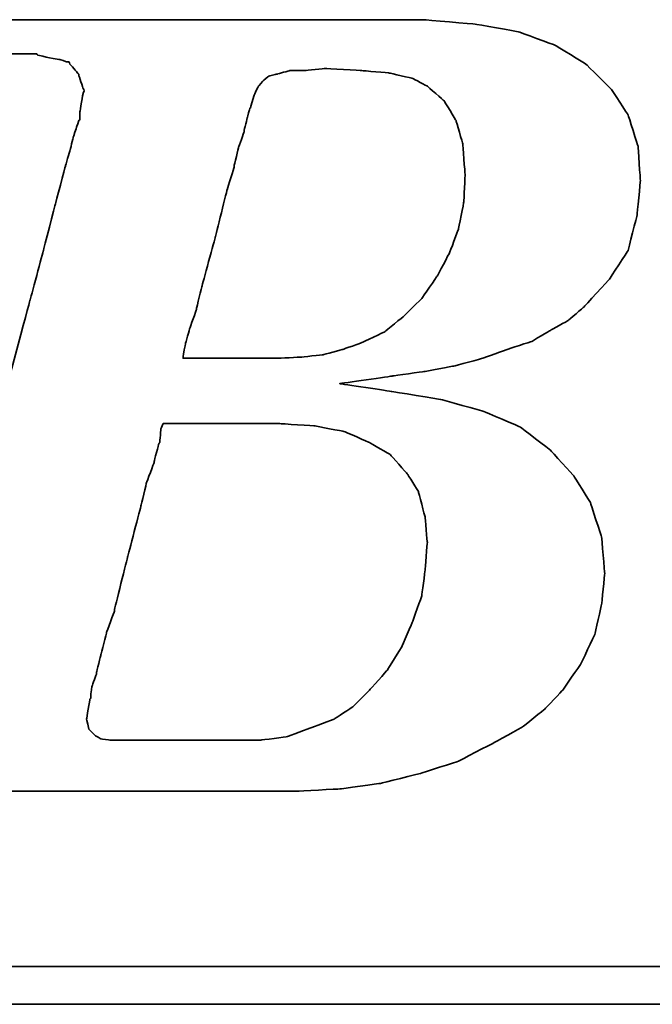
# Model space of a CAD drawing. Header units: millimetres. Extents: x 342 to 649, y 362 to 465.
# Tile 33 of 51: x 552.21 to 555.95, y 392.15 to 397.98. Entities that reach past the tile are written whole.
import ezdxf

# ---------------------------------------------------------------- set-up
doc = ezdxf.new("R2010")
doc.units = ezdxf.units.MM
doc.header["$LTSCALE"] = 0.15
doc.layers.add('DIM', color=4, linetype='CONTINUOUS')
doc.layers.add('layer 1', color=7, linetype='CONTINUOUS')

# ---------------------------------------------------------------- blocks, each defined once
blk = doc.blocks.new('TBI MOTION logo(完整正式版)')
at = {"layer": 'layer 1', "color": 22, "lineweight": 35}
for points, knots in [([(-64.65375, -6.86375), (-64.65375, -6.86375), (-64.84375, -7.29625), (-64.84375, -7.29625), (-64.84375, -7.29625), (-64.84375, -7.29625), (-64.86875, -7.34375), (-64.86875, -7.34375), (-64.86875, -7.34375), (-64.86875, -7.34375), (-64.86875, -7.36875), (-64.86875, -7.36875), (-64.86875, -7.36875), (-64.86875, -7.36875), (-65.15375, -7.65375), (-65.15375, -7.65375), (-65.15375, -7.65375), (-65.15375, -7.65375), (-65.17875, -7.65375), (-65.17875, -7.65375), (-65.17875, -7.65375), (-65.17875, -7.65375), (-65.20375, -7.67875), (-65.20375, -7.67875), (-65.20375, -7.67875), (-65.20375, -7.67875), (-65.58875, -7.87125), (-65.58875, -7.87125), (-65.58875, -7.87125), (-65.58875, -7.87125), (-65.63375, -7.87125), (-65.63375, -7.87125), (-65.63375, -7.87125), (-65.63375, -7.87125), (-65.65875, -7.89375), (-65.65875, -7.89375), (-65.65875, -7.89375), (-65.65875, -7.89375), (-66.09375, -7.94375), (-66.09375, -7.94375), (-66.09375, -7.94375), (-66.09375, -7.94375), (-66.11375, -7.94375), (-66.11375, -7.94375), (-66.11375, -7.94375), (-66.11375, -7.94375), (-66.16375, -7.94375), (-66.16375, -7.94375), (-66.16375, -7.94375), (-66.16375, -7.94375), (-66.30875, -7.94375), (-66.30875, -7.94375), (-66.30875, -7.94375), (-66.30875, -7.94375), (-66.69375, -7.94375), (-66.69375, -7.94375), (-66.69375, -7.94375), (-66.69375, -7.94375), (-67.07375, -7.94375), (-67.07375, -7.94375), (-67.07375, -7.94375), (-67.07375, -7.94375), (-67.12375, -7.94375), (-67.12375, -7.94375), (-67.12375, -7.94375), (-67.12375, -7.94375), (-67.12375, -7.96625), (-67.12375, -7.96625), (-67.12375, -7.96625), (-67.12375, -7.96625), (-67.14875, -7.99125), (-67.14875, -7.99125), (-67.14875, -7.99125), (-67.14875, -7.99125), (-67.24375, -8.34875), (-67.24375, -8.34875), (-67.24375, -8.34875), (-67.24375, -8.34875), (-67.31375, -8.68625), (-67.31375, -8.68625), (-67.31375, -8.68625), (-67.31375, -8.68625), (-67.26875, -8.68625), (-67.26875, -8.68625), (-67.26875, -8.68625), (-67.26875, -8.68625), (-67.07375, -8.68625), (-67.07375, -8.68625), (-67.07375, -8.68625), (-67.07375, -8.68625), (-66.54875, -8.68625), (-66.54875, -8.68625), (-66.54875, -8.68625), (-66.54875, -8.68625), (-65.82625, -8.68625), (-65.82625, -8.68625), (-65.82625, -8.68625), (-65.82625, -8.68625), (-65.01375, -8.68625), (-65.01375, -8.68625), (-65.01375, -8.68625), (-65.01375, -8.68625), (-64.05375, -8.68625), (-64.05375, -8.68625), (-64.05375, -8.68625), (-64.05375, -8.68625), (-62.08375, -8.68625), (-62.08375, -8.68625), (-62.08375, -8.68625), (-62.08375, -8.68625), (-60.06875, -8.68625), (-60.06875, -8.68625), (-60.06875, -8.68625), (-60.06875, -8.68625), (-59.10875, -8.68625), (-59.10875, -8.68625), (-59.10875, -8.68625), (-59.10875, -8.68625), (-58.29375, -8.68625), (-58.29375, -8.68625), (-58.29375, -8.68625), (-58.29375, -8.68625), (-57.57375, -8.68625), (-57.57375, -8.68625), (-57.57375, -8.68625), (-57.57375, -8.68625), (-57.04875, -8.68625), (-57.04875, -8.68625), (-57.04875, -8.68625), (-57.04875, -8.68625), (-56.85375, -8.68625), (-56.85375, -8.68625), (-56.85375, -8.68625), (-56.85375, -8.68625), (-56.70875, -8.68625), (-56.70875, -8.68625), (-56.70875, -8.68625), (-56.70875, -8.68625), (-56.61375, -8.68625), (-56.61375, -8.68625), (-56.61375, -8.68625), (-56.61375, -8.68625), (-56.56875, -8.68625), (-56.56875, -8.68625), (-56.56875, -8.68625), (-56.56875, -8.68625), (-55.65375, -8.63875), (-55.65375, -8.63875), (-55.65375, -8.63875), (-55.65375, -8.63875), (-54.76875, -8.51875), (-54.76875, -8.51875), (-54.76875, -8.51875), (-54.76875, -8.51875), (-53.90375, -8.30375), (-53.90375, -8.30375), (-53.90375, -8.30375), (-53.90375, -8.30375), (-53.08875, -8.03875), (-53.08875, -8.03875), (-53.08875, -8.03875), (-53.08875, -8.03875), (-52.34375, -7.65375), (-52.34375, -7.65375), (-52.34375, -7.65375), (-52.34375, -7.65375), (-51.69875, -7.29625), (-51.69875, -7.29625), (-51.69875, -7.29625), (-51.69875, -7.29625), (-51.21875, -6.91125), (-51.21875, -6.91125), (-51.21875, -6.91125), (-51.21875, -6.91125), (-50.83375, -6.50375), (-50.83375, -6.50375), (-50.83375, -6.50375), (-50.83375, -6.50375), (-50.44875, -5.94875), (-50.44875, -5.94875), (-50.44875, -5.94875), (-50.44875, -5.94875), (-50.13875, -5.30375), (-50.13875, -5.30375), (-50.13875, -5.30375), (-50.13875, -5.30375), (-49.99375, -4.65375), (-49.99375, -4.65375), (-49.99375, -4.65375), (-49.99375, -4.65375), (-49.92375, -3.98375), (-49.92375, -3.98375), (-49.92375, -3.98375), (-49.92375, -3.98375), (-49.99375, -3.19374), (-49.99375, -3.19374), (-49.99375, -3.19374), (-49.99375, -3.19374), (-50.23374, -2.44874), (-50.23374, -2.44874), (-50.23374, -2.44874), (-50.23374, -2.44874), (-50.59375, -1.87374), (-50.59375, -1.87374), (-50.59375, -1.87374), (-50.59375, -1.87374), (-51.09875, -1.31874), (-51.09875, -1.31874), (-51.09875, -1.31874), (-51.09875, -1.31874), (-51.74375, -0.81875), (-51.74375, -0.81875), (-51.74375, -0.81875), (-51.74375, -0.81875), (-52.53875, -0.48125), (-52.53875, -0.48125), (-52.53875, -0.48125), (-52.53875, -0.48125), (-53.47375, -0.21875), (-53.47375, -0.21875), (-53.47375, -0.21875), (-53.47375, -0.21875), (-54.52875, -0.04874), (-54.52875, -0.04874), (-54.52875, -0.04874), (-54.52875, -0.04874), (-55.65375, 0.12125), (-55.65375, 0.12125), (-55.65375, 0.12125), (-55.65375, 0.12125), (-54.50375, 0.28624), (-54.50375, 0.28624), (-54.50375, 0.28624), (-54.50375, 0.28624), (-53.83375, 0.38124), (-53.83375, 0.38124), (-53.83375, 0.38124), (-53.83375, 0.38124), (-53.18375, 0.50125), (-53.18375, 0.50125), (-53.18375, 0.50125), (-53.18375, 0.50125), (-52.55875, 0.66874), (-52.55875, 0.66874), (-52.55875, 0.66874), (-52.55875, 0.66874), (-52.03375, 0.86124), (-52.03375, 0.86124), (-52.03375, 0.86124), (-52.03375, 0.86124), (-51.50374, 1.03124), (-51.50374, 1.03124), (-51.50374, 1.03124), (-51.50374, 1.03124), (-51.09875, 1.27125), (-51.09875, 1.27125), (-51.09875, 1.27125), (-51.09875, 1.27125), (-50.71375, 1.48624), (-50.71375, 1.48624), (-50.71375, 1.48624), (-50.71375, 1.48624), (-50.37625, 1.77625), (-50.37625, 1.77625), (-50.37625, 1.77625), (-50.37625, 1.77625), (-49.82375, 2.37625), (-49.82375, 2.37625), (-49.82375, 2.37625), (-49.82375, 2.37625), (-49.41875, 2.99625), (-49.41875, 2.99625), (-49.41875, 2.99625), (-49.41875, 2.99625), (-49.22375, 3.76625), (-49.22375, 3.76625), (-49.22375, 3.76625), (-49.22375, 3.76625), (-49.15375, 4.50874), (-49.15375, 4.50874), (-49.15375, 4.50874), (-49.15375, 4.50874), (-49.20375, 5.25125), (-49.20375, 5.25125), (-49.20375, 5.25125), (-49.20375, 5.25125), (-49.41875, 5.92625), (-49.41875, 5.92625), (-49.41875, 5.92625), (-49.41875, 5.92625), (-49.77875, 6.47625), (-49.77875, 6.47625), (-49.77875, 6.47625), (-49.77875, 6.47625), (-50.33125, 7.02624), (-50.33125, 7.02624), (-50.33125, 7.02624), (-50.33125, 7.02624), (-51.00125, 7.43625), (-51.00125, 7.43625), (-51.00125, 7.43625), (-51.00125, 7.43625), (-51.79375, 7.72625), (-51.79375, 7.72625), (-51.79375, 7.72625), (-51.79375, 7.72625), (-52.72875, 7.89124), (-52.72875, 7.89124), (-52.72875, 7.89124), (-52.72875, 7.89124), (-53.83375, 7.98625), (-53.83375, 7.98625), (-53.83375, 7.98625), (-53.83375, 7.98625), (-53.92875, 7.98625), (-53.92875, 7.98625), (-53.92875, 7.98625), (-53.92875, 7.98625), (-54.26375, 7.98625), (-54.26375, 7.98625), (-54.26375, 7.98625), (-54.26375, 7.98625), (-54.74375, 7.98625), (-54.74375, 7.98625), (-54.74375, 7.98625), (-54.74375, 7.98625), (-55.36875, 7.98625), (-55.36875, 7.98625), (-55.36875, 7.98625), (-55.36875, 7.98625), (-56.13375, 7.98625), (-56.13375, 7.98625), (-56.13375, 7.98625), (-56.13375, 7.98625), (-56.94875, 7.98625), (-56.94875, 7.98625), (-56.94875, 7.98625), (-56.94875, 7.98625), (-58.77625, 7.98625), (-58.77625, 7.98625), (-58.77625, 7.98625), (-58.77625, 7.98625), (-60.59875, 7.98625), (-60.59875, 7.98625), (-60.59875, 7.98625), (-60.59875, 7.98625), (-61.41375, 7.98625), (-61.41375, 7.98625), (-61.41375, 7.98625), (-61.41375, 7.98625), (-62.17875, 7.98625), (-62.17875, 7.98625), (-62.17875, 7.98625), (-62.17875, 7.98625), (-62.80375, 7.98625), (-62.80375, 7.98625), (-62.80375, 7.98625), (-62.80375, 7.98625), (-63.30625, 7.98625), (-63.30625, 7.98625), (-63.30625, 7.98625), (-63.30625, 7.98625), (-63.57375, 7.98625), (-63.57375, 7.98625), (-63.57375, 7.98625), (-63.57375, 7.98625), (-63.57375, 7.96375), (-63.57375, 7.96375), (-63.57375, 7.96375), (-63.57375, 7.96375), (-63.59875, 7.94125), (-63.59875, 7.94125), (-63.59875, 7.94125), (-63.59875, 7.94125), (-63.69375, 7.55625), (-63.69375, 7.55625), (-63.69375, 7.55625), (-63.69375, 7.55625), (-63.76375, 7.24624), (-63.76375, 7.24624), (-63.76375, 7.24624), (-63.76375, 7.24624), (-63.23875, 7.24624), (-63.23875, 7.24624), (-63.23875, 7.24624), (-63.23875, 7.24624), (-62.75875, 7.24624), (-62.75875, 7.24624), (-62.75875, 7.24624), (-62.75875, 7.24624), (-62.61125, 7.24624), (-62.61125, 7.24624), (-62.61125, 7.24624), (-62.61125, 7.24624), (-62.56625, 7.24624), (-62.56625, 7.24624), (-62.56625, 7.24624), (-62.56625, 7.24624), (-62.22875, 7.24624), (-62.22875, 7.24624), (-62.22875, 7.24624), (-62.22875, 7.24624), (-62.20375, 7.24624), (-62.20375, 7.24624), (-62.20375, 7.24624), (-62.20375, 7.24624), (-62.17875, 7.21875), (-62.17875, 7.21875), (-62.17875, 7.21875), (-62.17875, 7.21875), (-61.96375, 7.17125), (-61.96375, 7.17125), (-61.96375, 7.17125), (-61.96375, 7.17125), (-61.72375, 7.12624), (-61.72375, 7.12624), (-61.72375, 7.12624), (-61.72375, 7.12624), (-61.70375, 7.12624), (-61.70375, 7.12624), (-61.70375, 7.12624), (-61.70375, 7.12624), (-61.55875, 7.07624), (-61.55875, 7.07624), (-61.55875, 7.07624), (-61.55875, 7.07624), (-61.50875, 7.07624), (-61.50875, 7.07624), (-61.50875, 7.07624), (-61.50875, 7.07624), (-61.48375, 7.02624), (-61.48375, 7.02624), (-61.48375, 7.02624), (-61.48375, 7.02624), (-61.31875, 6.83375), (-61.31875, 6.83375), (-61.31875, 6.83375), (-61.31875, 6.83375), (-61.29375, 6.81125), (-61.29375, 6.81125), (-61.29375, 6.81125), (-61.29375, 6.81125), (-61.29375, 6.78625), (-61.29375, 6.78625), (-61.29375, 6.78625), (-61.29375, 6.78625), (-61.19875, 6.50124), (-61.19875, 6.50124), (-61.19875, 6.50124), (-61.19875, 6.50124), (-61.17375, 6.45124), (-61.17375, 6.45124), (-61.17375, 6.45124), (-61.17375, 6.45124), (-61.19875, 6.40625), (-61.19875, 6.40625), (-61.19875, 6.40625), (-61.19875, 6.40625), (-61.26875, 5.99624), (-61.26875, 5.99624), (-61.26875, 5.99624), (-61.26875, 5.99624), (-61.26875, 5.85125), (-61.26875, 5.85125), (-61.26875, 5.85125), (-61.26875, 5.85125), (-61.26875, 5.82625), (-61.26875, 5.82625), (-61.26875, 5.82625), (-61.26875, 5.82625), (-61.29375, 5.80625), (-61.29375, 5.80625), (-61.29375, 5.80625), (-61.29375, 5.80625), (-61.34125, 5.66125), (-61.34125, 5.66125), (-61.34125, 5.66125), (-61.34125, 5.66125), (-61.41375, 5.44625), (-61.41375, 5.44625), (-61.41375, 5.44625), (-61.41375, 5.44625), (-61.48375, 5.15625), (-61.48375, 5.15625), (-61.48375, 5.15625), (-61.48375, 5.15625), (-61.58375, 4.82124), (-61.58375, 4.82124), (-61.58375, 4.82124), (-61.58375, 4.82124), (-61.79875, 4.00375), (-61.79875, 4.00375), (-61.79875, 4.00375), (-61.79875, 4.00375), (-62.05875, 2.99625), (-62.05875, 2.99625), (-62.05875, 2.99625), (-62.05875, 2.99625), (-62.34875, 1.91625), (-62.34875, 1.91625), (-62.34875, 1.91625), (-62.34875, 1.91625), (-62.97375, -0.41124), (-62.97375, -0.41124), (-62.97375, -0.41124), (-62.97375, -0.41124), (-63.59875, -2.75875), (-63.59875, -2.75875), (-63.59875, -2.75875), (-63.59875, -2.75875), (-63.88375, -3.86374), (-63.88375, -3.86374), (-63.88375, -3.86374), (-63.88375, -3.86374), (-64.14875, -4.82374), (-64.14875, -4.82374), (-64.14875, -4.82374), (-64.14875, -4.82374), (-64.36375, -5.64125), (-64.36375, -5.64125), (-64.36375, -5.64125), (-64.36375, -5.64125), (-64.43625, -5.97625), (-64.43625, -5.97625), (-64.43625, -5.97625), (-64.43625, -5.97625), (-64.50875, -6.28625), (-64.50875, -6.28625), (-64.50875, -6.28625), (-64.50875, -6.28625), (-64.50875, -6.30875), (-64.50875, -6.30875), (-64.50875, -6.30875), (-64.50875, -6.30875), (-64.57875, -6.50375), (-64.57875, -6.50375), (-64.57875, -6.50375), (-64.57875, -6.50375), (-64.62875, -6.69625), (-64.62875, -6.69625), (-64.62875, -6.69625), (-64.62875, -6.69625), (-64.62875, -6.76875), (-64.62875, -6.76875), (-64.62875, -6.76875), (-64.62875, -6.76875), (-64.62875, -6.81375), (-64.62875, -6.81375), (-64.62875, -6.81375), (-64.62875, -6.81375), (-64.62875, -6.83875), (-64.62875, -6.83875), (-64.62875, -6.83875), (-64.62875, -6.83875), (-64.65375, -6.86375), (-64.65375, -6.86375)], [0, 0, 0, 0, 0.00719424, 0.00719424, 0.00719424, 0.00719425, 0.01438849, 0.01438849, 0.01438849, 0.0143885, 0.02158273, 0.02158273, 0.02158273, 0.02158274, 0.02877698, 0.02877698, 0.02877698, 0.02877699, 0.03597122, 0.03597122, 0.03597122, 0.03597123, 0.04316547, 0.04316547, 0.04316547, 0.04316548, 0.05035971, 0.05035971, 0.05035971, 0.05035972, 0.05755396, 0.05755396, 0.05755396, 0.05755397, 0.0647482, 0.0647482, 0.0647482, 0.06474821, 0.07194245, 0.07194245, 0.07194245, 0.07194246, 0.07913669, 0.07913669, 0.07913669, 0.0791367, 0.08633094, 0.08633094, 0.08633094, 0.08633095, 0.09352518, 0.09352518, 0.09352518, 0.09352519, 0.10071942, 0.10071942, 0.10071942, 0.10071943, 0.10791367, 0.10791367, 0.10791367, 0.10791368, 0.11510791, 0.11510791, 0.11510791, 0.11510792, 0.12230216, 0.12230216, 0.12230216, 0.12230217, 0.1294964, 0.1294964, 0.1294964, 0.12949641, 0.13669065, 0.13669065, 0.13669065, 0.13669066, 0.14388489, 0.14388489, 0.14388489, 0.1438849, 0.15107914, 0.15107914, 0.15107914, 0.15107915, 0.15827338, 0.15827338, 0.15827338, 0.15827339, 0.16546763, 0.16546763, 0.16546763, 0.16546764, 0.17266187, 0.17266187, 0.17266187, 0.17266188, 0.17985612, 0.17985612, 0.17985612, 0.17985613, 0.18705036, 0.18705036, 0.18705036, 0.18705037, 0.1942446, 0.1942446, 0.1942446, 0.19424461, 0.20143885, 0.20143885, 0.20143885, 0.20143886, 0.20863309, 0.20863309, 0.20863309, 0.2086331, 0.21582734, 0.21582734, 0.21582734, 0.21582735, 0.22302158, 0.22302158, 0.22302158, 0.22302159, 0.23021583, 0.23021583, 0.23021583, 0.23021584, 0.23741007, 0.23741007, 0.23741007, 0.23741008, 0.24460432, 0.24460432, 0.24460432, 0.24460433, 0.25179856, 0.25179856, 0.25179856, 0.25179857, 0.25899281, 0.25899281, 0.25899281, 0.25899282, 0.26618705, 0.26618705, 0.26618705, 0.26618706, 0.27338129, 0.27338129, 0.27338129, 0.2733813, 0.28057554, 0.28057554, 0.28057554, 0.28057555, 0.28776978, 0.28776978, 0.28776978, 0.28776979, 0.29496403, 0.29496403, 0.29496403, 0.29496404, 0.30215827, 0.30215827, 0.30215827, 0.30215828, 0.30935252, 0.30935252, 0.30935252, 0.30935253, 0.31654676, 0.31654676, 0.31654676, 0.31654677, 0.32374101, 0.32374101, 0.32374101, 0.32374102, 0.33093525, 0.33093525, 0.33093525, 0.33093526, 0.3381295, 0.3381295, 0.3381295, 0.33812951, 0.34532374, 0.34532374, 0.34532374, 0.34532375, 0.35251799, 0.35251799, 0.35251799, 0.352518, 0.35971223, 0.35971223, 0.35971223, 0.35971224, 0.36690647, 0.36690647, 0.36690647, 0.36690648, 0.37410072, 0.37410072, 0.37410072, 0.37410073, 0.38129496, 0.38129496, 0.38129496, 0.38129497, 0.38848921, 0.38848921, 0.38848921, 0.38848922, 0.39568345, 0.39568345, 0.39568345, 0.39568346, 0.4028777, 0.4028777, 0.4028777, 0.40287771, 0.41007194, 0.41007194, 0.41007194, 0.41007195, 0.41726619, 0.41726619, 0.41726619, 0.4172662, 0.42446043, 0.42446043, 0.42446043, 0.42446044, 0.43165468, 0.43165468, 0.43165468, 0.43165469, 0.43884892, 0.43884892, 0.43884892, 0.43884893, 0.44604317, 0.44604317, 0.44604317, 0.44604318, 0.45323741, 0.45323741, 0.45323741, 0.45323742, 0.46043165, 0.46043165, 0.46043165, 0.46043166, 0.4676259, 0.4676259, 0.4676259, 0.46762591, 0.47482014, 0.47482014, 0.47482014, 0.47482015, 0.48201439, 0.48201439, 0.48201439, 0.4820144, 0.48920863, 0.48920863, 0.48920863, 0.48920864, 0.49640288, 0.49640288, 0.49640288, 0.49640289, 0.50359712, 0.50359712, 0.50359712, 0.50359713, 0.51079137, 0.51079137, 0.51079137, 0.51079138, 0.51798561, 0.51798561, 0.51798561, 0.51798562, 0.52517986, 0.52517986, 0.52517986, 0.52517987, 0.5323741, 0.5323741, 0.5323741, 0.53237411, 0.53956835, 0.53956835, 0.53956835, 0.53956836, 0.54676259, 0.54676259, 0.54676259, 0.5467626, 0.55395683, 0.55395683, 0.55395683, 0.55395684, 0.56115108, 0.56115108, 0.56115108, 0.56115109, 0.56834532, 0.56834532, 0.56834532, 0.56834533, 0.57553957, 0.57553957, 0.57553957, 0.57553958, 0.58273381, 0.58273381, 0.58273381, 0.58273382, 0.58992806, 0.58992806, 0.58992806, 0.58992807, 0.5971223, 0.5971223, 0.5971223, 0.59712231, 0.60431655, 0.60431655, 0.60431655, 0.60431656, 0.61151079, 0.61151079, 0.61151079, 0.6115108, 0.61870504, 0.61870504, 0.61870504, 0.61870505, 0.62589928, 0.62589928, 0.62589928, 0.62589929, 0.63309353, 0.63309353, 0.63309353, 0.63309354, 0.64028777, 0.64028777, 0.64028777, 0.64028778, 0.64748201, 0.64748201, 0.64748201, 0.64748202, 0.65467626, 0.65467626, 0.65467626, 0.65467627, 0.6618705, 0.6618705, 0.6618705, 0.66187051, 0.66906475, 0.66906475, 0.66906475, 0.66906476, 0.67625899, 0.67625899, 0.67625899, 0.676259, 0.68345324, 0.68345324, 0.68345324, 0.68345325, 0.69064748, 0.69064748, 0.69064748, 0.69064749, 0.69784173, 0.69784173, 0.69784173, 0.69784174, 0.70503597, 0.70503597, 0.70503597, 0.70503598, 0.71223022, 0.71223022, 0.71223022, 0.71223023, 0.71942446, 0.71942446, 0.71942446, 0.71942447, 0.72661871, 0.72661871, 0.72661871, 0.72661872, 0.73381295, 0.73381295, 0.73381295, 0.73381296, 0.74100719, 0.74100719, 0.74100719, 0.7410072, 0.74820144, 0.74820144, 0.74820144, 0.74820145, 0.75539568, 0.75539568, 0.75539568, 0.75539569, 0.76258993, 0.76258993, 0.76258993, 0.76258994, 0.76978417, 0.76978417, 0.76978417, 0.76978418, 0.77697842, 0.77697842, 0.77697842, 0.77697843, 0.78417266, 0.78417266, 0.78417266, 0.78417267, 0.79136691, 0.79136691, 0.79136691, 0.79136692, 0.79856115, 0.79856115, 0.79856115, 0.79856116, 0.8057554, 0.8057554, 0.8057554, 0.80575541, 0.81294964, 0.81294964, 0.81294964, 0.81294965, 0.82014388, 0.82014388, 0.82014388, 0.82014389, 0.82733813, 0.82733813, 0.82733813, 0.82733814, 0.83453237, 0.83453237, 0.83453237, 0.83453238, 0.84172662, 0.84172662, 0.84172662, 0.84172663, 0.84892086, 0.84892086, 0.84892086, 0.84892087, 0.85611511, 0.85611511, 0.85611511, 0.85611512, 0.86330935, 0.86330935, 0.86330935, 0.86330936, 0.8705036, 0.8705036, 0.8705036, 0.87050361, 0.87769784, 0.87769784, 0.87769784, 0.87769785, 0.88489209, 0.88489209, 0.88489209, 0.8848921, 0.89208633, 0.89208633, 0.89208633, 0.89208634, 0.89928058, 0.89928058, 0.89928058, 0.89928059, 0.90647482, 0.90647482, 0.90647482, 0.90647483, 0.91366906, 0.91366906, 0.91366906, 0.91366907, 0.92086331, 0.92086331, 0.92086331, 0.92086332, 0.92805755, 0.92805755, 0.92805755, 0.92805756, 0.9352518, 0.9352518, 0.9352518, 0.93525181, 0.94244604, 0.94244604, 0.94244604, 0.94244605, 0.94964029, 0.94964029, 0.94964029, 0.9496403, 0.95683453, 0.95683453, 0.95683453, 0.95683454, 0.96402878, 0.96402878, 0.96402878, 0.96402879, 0.97122302, 0.97122302, 0.97122302, 0.97122303, 0.97841727, 0.97841727, 0.97841727, 0.97841728, 0.98561151, 0.98561151, 0.98561151, 0.98561152, 0.99280576, 0.99280576, 0.99280576, 0.99280577, 1, 1, 1, 1]), ([(-57.50375, 6.35625), (-57.50375, 6.35625), (-57.57375, 6.11625), (-57.57375, 6.11625), (-57.57375, 6.11625), (-57.57375, 6.11625), (-57.57375, 6.09125), (-57.57375, 6.09125), (-57.57375, 6.09125), (-57.57375, 6.09125), (-57.59875, 6.06625), (-57.59875, 6.06625), (-57.59875, 6.06625), (-57.59875, 6.06625), (-57.64875, 5.87625), (-57.64875, 5.87625), (-57.64875, 5.87625), (-57.64875, 5.87625), (-57.71875, 5.58875), (-57.71875, 5.58875), (-57.71875, 5.58875), (-57.71875, 5.58875), (-57.71875, 5.56625), (-57.71875, 5.56625), (-57.71875, 5.56625), (-57.71875, 5.56625), (-57.83875, 5.23125), (-57.83875, 5.23125), (-57.83875, 5.23125), (-57.83875, 5.23125), (-57.93625, 4.82124), (-57.93625, 4.82124), (-57.93625, 4.82124), (-57.93625, 4.82124), (-57.93625, 4.79624), (-57.93625, 4.79624), (-57.93625, 4.79624), (-57.93625, 4.79624), (-58.07875, 4.34125), (-58.07875, 4.34125), (-58.07875, 4.34125), (-58.07875, 4.34125), (-58.34375, 3.28625), (-58.34375, 3.28625), (-58.34375, 3.28625), (-58.34375, 3.28625), (-58.62875, 2.23124), (-58.62875, 2.23124), (-58.62875, 2.23124), (-58.62875, 2.23124), (-58.74875, 1.75125), (-58.74875, 1.75125), (-58.74875, 1.75125), (-58.74875, 1.75125), (-58.74875, 1.72625), (-58.74875, 1.72625), (-58.74875, 1.72625), (-58.74875, 1.72625), (-58.89375, 1.31625), (-58.89375, 1.31625), (-58.89375, 1.31625), (-58.89375, 1.31625), (-58.98875, 0.98124), (-58.98875, 0.98124), (-58.98875, 0.98124), (-58.98875, 0.98124), (-59.03875, 0.71625), (-59.03875, 0.71625), (-59.03875, 0.71625), (-59.03875, 0.71625), (-59.03875, 0.66874), (-59.03875, 0.66874), (-59.03875, 0.66874), (-59.03875, 0.66874), (-58.91875, 0.66874), (-58.91875, 0.66874), (-58.91875, 0.66874), (-58.91875, 0.66874), (-58.53375, 0.66874), (-58.53375, 0.66874), (-58.53375, 0.66874), (-58.53375, 0.66874), (-58.10375, 0.66874), (-58.10375, 0.66874), (-58.10375, 0.66874), (-58.10375, 0.66874), (-57.66875, 0.66874), (-57.66875, 0.66874), (-57.66875, 0.66874), (-57.66875, 0.66874), (-57.33375, 0.66874), (-57.33375, 0.66874), (-57.33375, 0.66874), (-57.33375, 0.66874), (-57.09375, 0.66874), (-57.09375, 0.66874), (-57.09375, 0.66874), (-57.09375, 0.66874), (-56.99875, 0.66874), (-56.99875, 0.66874), (-56.99875, 0.66874), (-56.99875, 0.66874), (-56.49375, 0.69374), (-56.49375, 0.69374), (-56.49375, 0.69374), (-56.49375, 0.69374), (-56.01375, 0.74374), (-56.01375, 0.74374), (-56.01375, 0.74374), (-56.01375, 0.74374), (-55.58375, 0.86124), (-55.58375, 0.86124), (-55.58375, 0.86124), (-55.58375, 0.86124), (-55.17375, 1.00624), (-55.17375, 1.00624), (-55.17375, 1.00624), (-55.17375, 1.00624), (-54.67375, 1.24625), (-54.67375, 1.24625), (-54.67375, 1.24625), (-54.67375, 1.24625), (-54.26375, 1.58124), (-54.26375, 1.58124), (-54.26375, 1.58124), (-54.26375, 1.58124), (-53.87875, 1.96374), (-53.87875, 1.96374), (-53.87875, 1.96374), (-53.87875, 1.96374), (-53.54375, 2.44625), (-53.54375, 2.44625), (-53.54375, 2.44625), (-53.54375, 2.44625), (-53.27875, 2.95125), (-53.27875, 2.95125), (-53.27875, 2.95125), (-53.27875, 2.95125), (-53.08875, 3.45124), (-53.08875, 3.45124), (-53.08875, 3.45124), (-53.08875, 3.45124), (-52.96875, 4.05124), (-52.96875, 4.05124), (-52.96875, 4.05124), (-52.96875, 4.05124), (-52.94375, 4.65125), (-52.94375, 4.65125), (-52.94375, 4.65125), (-52.94375, 4.65125), (-52.99375, 5.30125), (-52.99375, 5.30125), (-52.99375, 5.30125), (-52.99375, 5.30125), (-53.13875, 5.80625), (-53.13875, 5.80625), (-53.13875, 5.80625), (-53.13875, 5.80625), (-53.39875, 6.23625), (-53.39875, 6.23625), (-53.39875, 6.23625), (-53.39875, 6.23625), (-53.75875, 6.54875), (-53.75875, 6.54875), (-53.75875, 6.54875), (-53.75875, 6.54875), (-54.07375, 6.71625), (-54.07375, 6.71625), (-54.07375, 6.71625), (-54.07375, 6.71625), (-54.57375, 6.83375), (-54.57375, 6.83375), (-54.57375, 6.83375), (-54.57375, 6.83375), (-55.17375, 6.88625), (-55.17375, 6.88625), (-55.17375, 6.88625), (-55.17375, 6.88625), (-55.96875, 6.93125), (-55.96875, 6.93125), (-55.96875, 6.93125), (-55.96875, 6.93125), (-56.39875, 6.88625), (-56.39875, 6.88625), (-56.39875, 6.88625), (-56.39875, 6.88625), (-56.42125, 6.88625), (-56.42125, 6.88625), (-56.42125, 6.88625), (-56.42125, 6.88625), (-56.73375, 6.88625), (-56.73375, 6.88625), (-56.73375, 6.88625), (-56.73375, 6.88625), (-56.99875, 6.81125), (-56.99875, 6.81125), (-56.99875, 6.81125), (-56.99875, 6.81125), (-57.02375, 6.81125), (-57.02375, 6.81125), (-57.02375, 6.81125), (-57.02375, 6.81125), (-57.18875, 6.76625), (-57.18875, 6.76625), (-57.18875, 6.76625), (-57.18875, 6.76625), (-57.30875, 6.66625), (-57.30875, 6.66625), (-57.30875, 6.66625), (-57.30875, 6.66625), (-57.40875, 6.54875), (-57.40875, 6.54875), (-57.40875, 6.54875), (-57.40875, 6.54875), (-57.50375, 6.35625), (-57.50375, 6.35625)], [0, 0, 0, 0, 0.01851852, 0.01851852, 0.01851852, 0.01851853, 0.03703704, 0.03703704, 0.03703704, 0.03703705, 0.05555556, 0.05555556, 0.05555556, 0.05555557, 0.07407407, 0.07407407, 0.07407407, 0.07407408, 0.09259259, 0.09259259, 0.09259259, 0.0925926, 0.11111111, 0.11111111, 0.11111111, 0.11111112, 0.12962963, 0.12962963, 0.12962963, 0.12962964, 0.14814815, 0.14814815, 0.14814815, 0.14814816, 0.16666667, 0.16666667, 0.16666667, 0.16666668, 0.18518519, 0.18518519, 0.18518519, 0.1851852, 0.2037037, 0.2037037, 0.2037037, 0.20370371, 0.22222222, 0.22222222, 0.22222222, 0.22222223, 0.24074074, 0.24074074, 0.24074074, 0.24074075, 0.25925926, 0.25925926, 0.25925926, 0.25925927, 0.27777778, 0.27777778, 0.27777778, 0.27777779, 0.2962963, 0.2962963, 0.2962963, 0.29629631, 0.31481481, 0.31481481, 0.31481481, 0.31481482, 0.33333333, 0.33333333, 0.33333333, 0.33333334, 0.35185185, 0.35185185, 0.35185185, 0.35185186, 0.37037037, 0.37037037, 0.37037037, 0.37037038, 0.38888889, 0.38888889, 0.38888889, 0.3888889, 0.40740741, 0.40740741, 0.40740741, 0.40740742, 0.42592593, 0.42592593, 0.42592593, 0.42592594, 0.44444444, 0.44444444, 0.44444444, 0.44444445, 0.46296296, 0.46296296, 0.46296296, 0.46296297, 0.48148148, 0.48148148, 0.48148148, 0.48148149, 0.5, 0.5, 0.5, 0.50000001, 0.51851852, 0.51851852, 0.51851852, 0.51851853, 0.53703704, 0.53703704, 0.53703704, 0.53703705, 0.55555556, 0.55555556, 0.55555556, 0.55555557, 0.57407407, 0.57407407, 0.57407407, 0.57407408, 0.59259259, 0.59259259, 0.59259259, 0.5925926, 0.61111111, 0.61111111, 0.61111111, 0.61111112, 0.62962963, 0.62962963, 0.62962963, 0.62962964, 0.64814815, 0.64814815, 0.64814815, 0.64814816, 0.66666667, 0.66666667, 0.66666667, 0.66666668, 0.68518519, 0.68518519, 0.68518519, 0.6851852, 0.7037037, 0.7037037, 0.7037037, 0.70370371, 0.72222222, 0.72222222, 0.72222222, 0.72222223, 0.74074074, 0.74074074, 0.74074074, 0.74074075, 0.75925926, 0.75925926, 0.75925926, 0.75925927, 0.77777778, 0.77777778, 0.77777778, 0.77777779, 0.7962963, 0.7962963, 0.7962963, 0.79629631, 0.81481481, 0.81481481, 0.81481481, 0.81481482, 0.83333333, 0.83333333, 0.83333333, 0.83333334, 0.85185185, 0.85185185, 0.85185185, 0.85185186, 0.87037037, 0.87037037, 0.87037037, 0.87037038, 0.88888889, 0.88888889, 0.88888889, 0.8888889, 0.90740741, 0.90740741, 0.90740741, 0.90740742, 0.92592593, 0.92592593, 0.92592593, 0.92592594, 0.94444444, 0.94444444, 0.94444444, 0.94444445, 0.96296296, 0.96296296, 0.96296296, 0.96296297, 0.98148148, 0.98148148, 0.98148148, 0.98148149, 1, 1, 1, 1]), ([(-61.03125, -6.57375), (-61.03125, -6.57375), (-61.03125, -6.67125), (-61.03125, -6.67125), (-61.03125, -6.67125), (-61.03125, -6.67125), (-61.05375, -6.69625), (-61.05375, -6.69625), (-61.05375, -6.69625), (-61.05375, -6.69625), (-61.12375, -7.12875), (-61.12375, -7.12875), (-61.12375, -7.12875), (-61.12375, -7.12875), (-61.07875, -7.34375), (-61.07875, -7.34375), (-61.07875, -7.34375), (-61.07875, -7.34375), (-60.93375, -7.48875), (-60.93375, -7.48875), (-60.93375, -7.48875), (-60.93375, -7.48875), (-60.81375, -7.55625), (-60.81375, -7.55625), (-60.81375, -7.55625), (-60.81375, -7.55625), (-60.62375, -7.58375), (-60.62375, -7.58375), (-60.62375, -7.58375), (-60.62375, -7.58375), (-60.30875, -7.58375), (-60.30875, -7.58375), (-60.30875, -7.58375), (-60.30875, -7.58375), (-59.97375, -7.58375), (-59.97375, -7.58375), (-59.97375, -7.58375), (-59.97375, -7.58375), (-59.87875, -7.58375), (-59.87875, -7.58375), (-59.87875, -7.58375), (-59.87875, -7.58375), (-59.63625, -7.58375), (-59.63625, -7.58375), (-59.63625, -7.58375), (-59.63625, -7.58375), (-58.96875, -7.58375), (-58.96875, -7.58375), (-58.96875, -7.58375), (-58.96875, -7.58375), (-58.29375, -7.58375), (-58.29375, -7.58375), (-58.29375, -7.58375), (-58.29375, -7.58375), (-58.05375, -7.58375), (-58.05375, -7.58375), (-58.05375, -7.58375), (-58.05375, -7.58375), (-57.98375, -7.58375), (-57.98375, -7.58375), (-57.98375, -7.58375), (-57.98375, -7.58375), (-57.35875, -7.58375), (-57.35875, -7.58375), (-57.35875, -7.58375), (-57.35875, -7.58375), (-56.78375, -7.50875), (-56.78375, -7.50875), (-56.78375, -7.50875), (-56.78375, -7.50875), (-56.27875, -7.31875), (-56.27875, -7.31875), (-56.27875, -7.31875), (-56.27875, -7.31875), (-55.77375, -7.12875), (-55.77375, -7.12875), (-55.77375, -7.12875), (-55.77375, -7.12875), (-55.36875, -6.86375), (-55.36875, -6.86375), (-55.36875, -6.86375), (-55.36875, -6.86375), (-55.00875, -6.50375), (-55.00875, -6.50375), (-55.00875, -6.50375), (-55.00875, -6.50375), (-54.62375, -6.06875), (-54.62375, -6.06875), (-54.62375, -6.06875), (-54.62375, -6.06875), (-54.31375, -5.56875), (-54.31375, -5.56875), (-54.31375, -5.56875), (-54.31375, -5.56875), (-54.07375, -5.01625), (-54.07375, -5.01625), (-54.07375, -5.01625), (-54.07375, -5.01625), (-53.87875, -4.46374), (-53.87875, -4.46374), (-53.87875, -4.46374), (-53.87875, -4.46374), (-53.80875, -3.91375), (-53.80875, -3.91375), (-53.80875, -3.91375), (-53.80875, -3.91375), (-53.75875, -3.31375), (-53.75875, -3.31375), (-53.75875, -3.31375), (-53.75875, -3.31375), (-53.80875, -2.75875), (-53.80875, -2.75875), (-53.80875, -2.75875), (-53.80875, -2.75875), (-53.95375, -2.20875), (-53.95375, -2.20875), (-53.95375, -2.20875), (-53.95375, -2.20875), (-54.19375, -1.82625), (-54.19375, -1.82625), (-54.19375, -1.82625), (-54.19375, -1.82625), (-54.55375, -1.41875), (-54.55375, -1.41875), (-54.55375, -1.41875), (-54.55375, -1.41875), (-55.00875, -1.15125), (-55.00875, -1.15125), (-55.00875, -1.15125), (-55.00875, -1.15125), (-55.56125, -0.91375), (-55.56125, -0.91375), (-55.56125, -0.91375), (-55.56125, -0.91375), (-56.18125, -0.79375), (-56.18125, -0.79375), (-56.18125, -0.79375), (-56.18125, -0.79375), (-56.94875, -0.74374), (-56.94875, -0.74374), (-56.94875, -0.74374), (-56.94875, -0.74374), (-56.99875, -0.74374), (-56.99875, -0.74374), (-56.99875, -0.74374), (-56.99875, -0.74374), (-57.09375, -0.74374), (-57.09375, -0.74374), (-57.09375, -0.74374), (-57.09375, -0.74374), (-57.38375, -0.74374), (-57.38375, -0.74374), (-57.38375, -0.74374), (-57.38375, -0.74374), (-57.76875, -0.74374), (-57.76875, -0.74374), (-57.76875, -0.74374), (-57.76875, -0.74374), (-58.24625, -0.74374), (-58.24625, -0.74374), (-58.24625, -0.74374), (-58.24625, -0.74374), (-58.72875, -0.74374), (-58.72875, -0.74374), (-58.72875, -0.74374), (-58.72875, -0.74374), (-59.20875, -0.74374), (-59.20875, -0.74374), (-59.20875, -0.74374), (-59.20875, -0.74374), (-59.46875, -0.74374), (-59.46875, -0.74374), (-59.46875, -0.74374), (-59.46875, -0.74374), (-59.51625, -0.83875), (-59.51625, -0.83875), (-59.51625, -0.83875), (-59.51625, -0.83875), (-59.54375, -1.15125), (-59.54375, -1.15125), (-59.54375, -1.15125), (-59.54375, -1.15125), (-59.56375, -1.17874), (-59.56375, -1.17874), (-59.56375, -1.17874), (-59.56375, -1.17874), (-59.66375, -1.55875), (-59.66375, -1.55875), (-59.66375, -1.55875), (-59.66375, -1.55875), (-59.66375, -1.58375), (-59.66375, -1.58375), (-59.66375, -1.58375), (-59.66375, -1.58375), (-59.82875, -2.01874), (-59.82875, -2.01874), (-59.82875, -2.01874), (-59.82875, -2.01874), (-59.94875, -2.52125), (-59.94875, -2.52125), (-59.94875, -2.52125), (-59.94875, -2.52125), (-60.23875, -3.62375), (-60.23875, -3.62375), (-60.23875, -3.62375), (-60.23875, -3.62375), (-60.52375, -4.77624), (-60.52375, -4.77624), (-60.52375, -4.77624), (-60.52375, -4.77624), (-60.52375, -4.79874), (-60.52375, -4.79874), (-60.52375, -4.79874), (-60.52375, -4.79874), (-60.69125, -5.25375), (-60.69125, -5.25375), (-60.69125, -5.25375), (-60.69125, -5.25375), (-60.81375, -5.73625), (-60.81375, -5.73625), (-60.81375, -5.73625), (-60.81375, -5.73625), (-60.90875, -6.11875), (-60.90875, -6.11875), (-60.90875, -6.11875), (-60.90875, -6.11875), (-60.90875, -6.14375), (-60.90875, -6.14375), (-60.90875, -6.14375), (-60.90875, -6.14375), (-61.00375, -6.40875), (-61.00375, -6.40875), (-61.00375, -6.40875), (-61.00375, -6.40875), (-61.03125, -6.57375), (-61.03125, -6.57375)], [0, 0, 0, 0, 0.01694915, 0.01694915, 0.01694915, 0.01694916, 0.03389831, 0.03389831, 0.03389831, 0.03389832, 0.05084746, 0.05084746, 0.05084746, 0.05084747, 0.06779661, 0.06779661, 0.06779661, 0.06779662, 0.08474576, 0.08474576, 0.08474576, 0.08474577, 0.10169492, 0.10169492, 0.10169492, 0.10169493, 0.11864407, 0.11864407, 0.11864407, 0.11864408, 0.13559322, 0.13559322, 0.13559322, 0.13559323, 0.15254237, 0.15254237, 0.15254237, 0.15254238, 0.16949153, 0.16949153, 0.16949153, 0.16949154, 0.18644068, 0.18644068, 0.18644068, 0.18644069, 0.20338983, 0.20338983, 0.20338983, 0.20338984, 0.22033898, 0.22033898, 0.22033898, 0.22033899, 0.23728814, 0.23728814, 0.23728814, 0.23728815, 0.25423729, 0.25423729, 0.25423729, 0.2542373, 0.27118644, 0.27118644, 0.27118644, 0.27118645, 0.28813559, 0.28813559, 0.28813559, 0.2881356, 0.30508475, 0.30508475, 0.30508475, 0.30508476, 0.3220339, 0.3220339, 0.3220339, 0.32203391, 0.33898305, 0.33898305, 0.33898305, 0.33898306, 0.3559322, 0.3559322, 0.3559322, 0.35593221, 0.37288136, 0.37288136, 0.37288136, 0.37288137, 0.38983051, 0.38983051, 0.38983051, 0.38983052, 0.40677966, 0.40677966, 0.40677966, 0.40677967, 0.42372881, 0.42372881, 0.42372881, 0.42372882, 0.44067797, 0.44067797, 0.44067797, 0.44067798, 0.45762712, 0.45762712, 0.45762712, 0.45762713, 0.47457627, 0.47457627, 0.47457627, 0.47457628, 0.49152542, 0.49152542, 0.49152542, 0.49152543, 0.50847458, 0.50847458, 0.50847458, 0.50847459, 0.52542373, 0.52542373, 0.52542373, 0.52542374, 0.54237288, 0.54237288, 0.54237288, 0.54237289, 0.55932203, 0.55932203, 0.55932203, 0.55932204, 0.57627119, 0.57627119, 0.57627119, 0.5762712, 0.59322034, 0.59322034, 0.59322034, 0.59322035, 0.61016949, 0.61016949, 0.61016949, 0.6101695, 0.62711864, 0.62711864, 0.62711864, 0.62711865, 0.6440678, 0.6440678, 0.6440678, 0.64406781, 0.66101695, 0.66101695, 0.66101695, 0.66101696, 0.6779661, 0.6779661, 0.6779661, 0.67796611, 0.69491525, 0.69491525, 0.69491525, 0.69491526, 0.71186441, 0.71186441, 0.71186441, 0.71186442, 0.72881356, 0.72881356, 0.72881356, 0.72881357, 0.74576271, 0.74576271, 0.74576271, 0.74576272, 0.76271186, 0.76271186, 0.76271186, 0.76271187, 0.77966102, 0.77966102, 0.77966102, 0.77966103, 0.79661017, 0.79661017, 0.79661017, 0.79661018, 0.81355932, 0.81355932, 0.81355932, 0.81355933, 0.83050847, 0.83050847, 0.83050847, 0.83050848, 0.84745763, 0.84745763, 0.84745763, 0.84745764, 0.86440678, 0.86440678, 0.86440678, 0.86440679, 0.88135593, 0.88135593, 0.88135593, 0.88135594, 0.89830508, 0.89830508, 0.89830508, 0.89830509, 0.91525424, 0.91525424, 0.91525424, 0.91525425, 0.93220339, 0.93220339, 0.93220339, 0.9322034, 0.94915254, 0.94915254, 0.94915254, 0.94915255, 0.96610169, 0.96610169, 0.96610169, 0.9661017, 0.98305085, 0.98305085, 0.98305085, 0.98305086, 1, 1, 1, 1]), ([(75.90875, -9.47875), (75.90875, -9.47875), (75.90875, -12.28625), (75.90875, -12.28625), (75.90875, -12.28625), (75.90875, -12.28625), (75.90875, -12.47875), (75.90875, -12.47875), (75.90875, -12.47875), (75.90875, -12.47875), (75.71625, -12.47875), (75.71625, -12.47875), (75.71625, -12.47875), (75.71625, -12.47875), (-88.32875, -12.47875), (-88.32875, -12.47875), (-88.32875, -12.47875), (-88.32875, -12.47875), (-88.32875, -13.29375), (-88.32875, -13.29375), (-88.32875, -13.29375), (-88.32875, -13.29375), (82.89125, -13.29375), (82.89125, -13.29375), (82.89125, -13.29375), (82.89125, -13.29375), (75.90875, -9.47875), (75.90875, -9.47875)], [0, 0, 0, 0, 0.14285714, 0.14285714, 0.14285714, 0.14285715, 0.28571429, 0.28571429, 0.28571429, 0.2857143, 0.42857143, 0.42857143, 0.42857143, 0.42857144, 0.57142857, 0.57142857, 0.57142857, 0.57142858, 0.71428571, 0.71428571, 0.71428571, 0.71428572, 0.85714286, 0.85714286, 0.85714286, 0.85714287, 1, 1, 1, 1])]:
    blk.add_open_spline(points, degree=3, knots=knots, dxfattribs=at)

msp = doc.modelspace()

# ---------------------------------------------------------------- block references
at = {"layer": 'DIM', "color": 7, "xscale": 0.2736514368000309, "yscale": 0.2736514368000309, "zscale": 0.2736514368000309}
msp.add_blockref('TBI MOTION logo(完整正式版)', (569.3299, 395.7911), dxfattribs=at)

doc.saveas('drawing.dxf')
